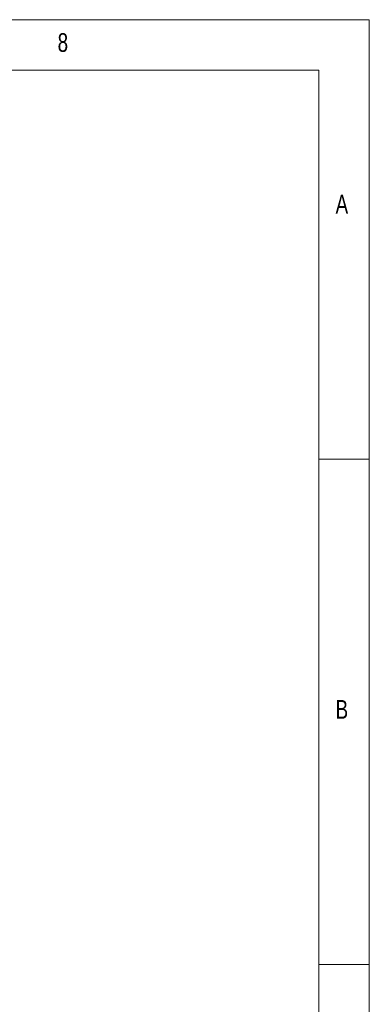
# Paper-space layout 'Sheet5' of a CAD drawing. Header units: millimetres. Extents: x 5 to 415, y 5 to 292.
# Tile 9 of 9: x 380 to 415, y 195 to 292. Entities that reach past the tile are written whole.
import ezdxf

# ---------------------------------------------------------------- set-up
doc = ezdxf.new("R2010")
doc.units = ezdxf.units.MM
doc.styles.add('SLDTEXTSTYLE1', font='TXT', dxfattribs={"width": 0.75})

psp = doc.layouts.new('Sheet5')

# ---------------------------------------------------------------- linework, layer by layer
at = {"color": 7, "linetype": 'Continuous', "lineweight": 0}
for p, q in [((415, 292), (5, 292)), ((415, 5), (415, 292)), ((410, 287), (10, 287)), ((410, 287), (410, 75)), ((415, 248.5), (410, 248.5)), ((410, 198.5), (415, 198.5))]:
    psp.add_line(p, q, dxfattribs=at)

# ---------------------------------------------------------------- texts
at = {"color": 7, "linetype": 'Continuous', "lineweight": 0, "char_height": 1.852, "attachment_point": 1, "style": 'SLDTEXTSTYLE1'}
for s, insert in [('8', (384.167, 290.668)), ('A', (411.667, 274.668)), ('B', (411.667, 224.668))]:
    psp.add_mtext(s, dxfattribs=dict(at, insert=insert))

doc.saveas('drawing.dxf')
